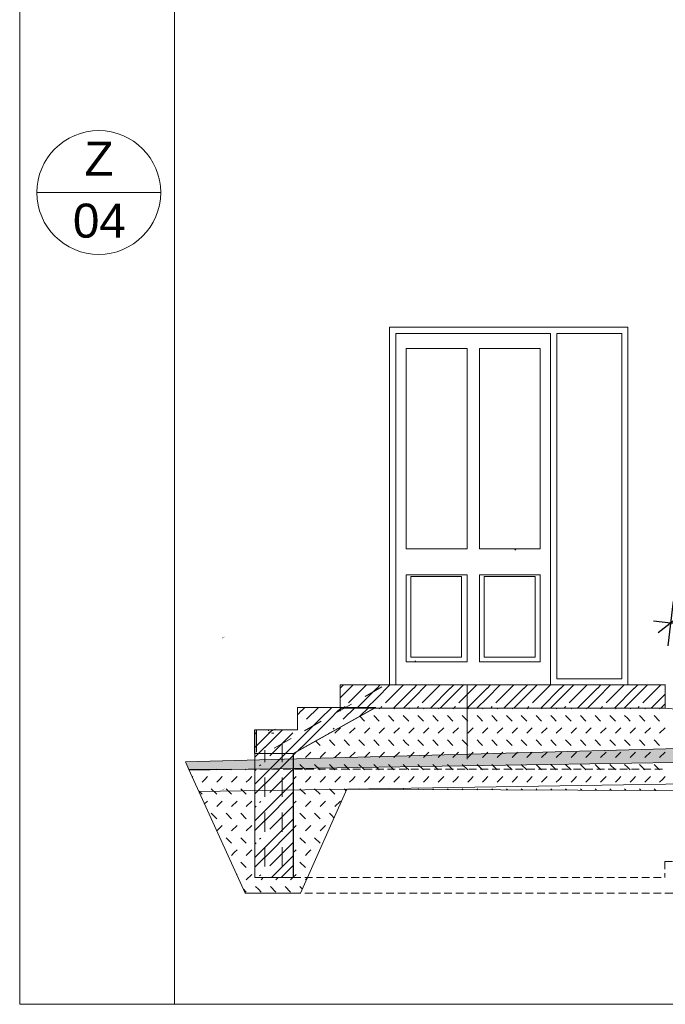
# Model space of a CAD drawing. Header units: millimetres. Extents: x 15381 to 191117, y -190522 to 367005.
# Tile 7 of 79: x 67117 to 71285, y -47272 to -40912. Entities that reach past the tile are written whole.
import ezdxf

# ---------------------------------------------------------------- set-up
doc = ezdxf.new("R2010")
doc.units = ezdxf.units.MM
doc.header["$MEASUREMENT"] = 0
for name, pattern in [('Wipeout_Contour', [1000, 0, -1000]), ('čárkovaná 3', [75, 50, -25]), ('Čárkovaná M', [225, 125, -100])]:
    doc.linetypes.add(name, pattern=pattern)
for name, color, linetype in [('Konstrukce - nenosné', 7, 'Continuous'), ('Konstrukce - nosné', 7, 'Continuous'), ('Nové_Kóty - SP', 7, 'Continuous'), ('Situace - terén', 7, 'Continuous'), ('TZB - VZT', 7, 'Continuous'), ('Výplně - Povrchové', 7, 'Continuous')]:
    doc.layers.add(name, color=color, linetype=linetype)
doc.styles.add('GENEROVANÝ_STYL_1', font='txt')
doc.styles.add('GENEROVANÝ_STYL_7', font='txt')
doc.dimstyles.new('GENEROVANÝ_STYL__6', dxfattribs={"dimtxt": 100, "dimasz": 142.5, "dimexe": 0.18, "dimexo": 150, "dimgap": 0, "dimtad": 1, "dimdec": 0, "dimzin": 0, "dimdsep": 46, "dimtxsty": 'GENEROVANÝ_STYL_7', "dimblk": 'ARROWHEAD_6', "dimblk1": 'ARROWHEAD_6', "dimblk2": 'ARROWHEAD_6', "dimcen": 0.09, "dimclrd": 1, "dimclre": 1, "dimclrt": 1, "dimazin": 0, "dimtfac": 1, "dimtdec": 4, "dimtmove": 0, "dimatfit": 3, "dimfxl": 1, "dimtolj": 1, "dimtzin": 0, "dimarcsym": 0})

# ---------------------------------------------------------------- blocks, each defined once
blk = doc.blocks.new('*X10')
at = {"layer": 'Konstrukce - nenosné', "color": 7, "linetype": 'Continuous', "lineweight": 13}
for p, q in [((69185.2, -45230.5), (69207.1, -45208.6)), ((69185.2, -45293), (69269.6, -45208.6)), ((69240.5, -45324.9), (69356.7, -45208.6)), ((69422.2, -45231.1), (69444.6, -45208.6)), ((69422.2, -45293.6), (69507.1, -45208.6)), ((69478, -45324.9), (69594.2, -45208.6)), ((69659.7, -45231.1), (69682.1, -45208.6)), ((69659.7, -45293.6), (69744.6, -45208.6)), ((69715.5, -45324.9), (69831.7, -45208.6)), ((69897.2, -45231.1), (69919.6, -45208.6)), ((69897.2, -45293.6), (69982.1, -45208.6)), ((69953, -45324.9), (70069.2, -45208.6)), ((70134.7, -45231.1), (70157.1, -45208.6)), ((70134.7, -45293.6), (70219.6, -45208.6)), ((70190.5, -45324.9), (70306.7, -45208.6)), ((70372.2, -45231.1), (70394.6, -45208.6)), ((70372.2, -45293.6), (70457.1, -45208.6)), ((70428, -45324.9), (70544.2, -45208.6)), ((70609.7, -45231.1), (70632.1, -45208.6)), ((70609.7, -45293.6), (70694.6, -45208.6)), ((70665.5, -45324.9), (70781.7, -45208.6)), ((70847.2, -45231.1), (70869.6, -45208.6)), ((70847.2, -45293.6), (70932.1, -45208.6)), ((70903, -45324.9), (71019.2, -45208.6)), ((71084.7, -45231.1), (71107.1, -45208.6)), ((71084.7, -45293.6), (71169.6, -45208.6)), ((71140.5, -45324.9), (71256.7, -45208.6)), ((69293.9, -45358.6), (69422.2, -45230.3)), ((69531.4, -45358.6), (69659.7, -45230.3)), ((69768.9, -45358.6), (69897.2, -45230.3)), ((70006.4, -45358.6), (70134.7, -45230.3)), ((70243.9, -45358.6), (70372.2, -45230.3)), ((70481.4, -45358.6), (70609.7, -45230.3)), ((70718.9, -45358.6), (70847.2, -45230.3)), ((70956.4, -45358.6), (71084.7, -45230.3)), ((71193.9, -45358.6), (71284.8, -45267.7)), ((69210.6, -45354.8), (69217.6, -45347.7)), ((69357.1, -45358.6), (69422.2, -45293.6)), ((69448.1, -45354.8), (69455.1, -45347.7)), ((69594.6, -45358.6), (69659.7, -45293.6)), ((69685.6, -45354.8), (69692.6, -45347.7)), ((69832.1, -45358.6), (69897.2, -45293.6)), ((69923.1, -45354.8), (69930.1, -45347.7)), ((70069.6, -45358.6), (70134.7, -45293.6)), ((70160.6, -45354.8), (70167.6, -45347.7)), ((70307.1, -45358.6), (70372.2, -45293.6)), ((70398.1, -45354.8), (70405.1, -45347.7)), ((70544.6, -45358.6), (70609.7, -45293.6)), ((70635.6, -45354.8), (70642.6, -45347.7)), ((70782.1, -45358.6), (70847.2, -45293.6)), ((70873.1, -45354.8), (70880.1, -45347.7)), ((71019.6, -45358.6), (71084.7, -45293.6)), ((71110.6, -45354.8), (71117.6, -45347.7)), ((71257.1, -45358.6), (71284.8, -45331))]:
    blk.add_line(p, q, dxfattribs=at)
blk = doc.blocks.new('výplň_3_1', base_point=(0, 0))
at = {"layer": 'Konstrukce - nenosné', "color": 7, "linetype": 'Continuous', "lineweight": 13, "flags": 128}
blk.add_lwpolyline([(69240.5, -45208.6), (69185.2, -45208.6), (69185.2, -45358.6), (71284.8, -45358.6), (71284.8, -45208.6), (69265.4, -45208.6)], close=True, dxfattribs=at)
at = {"layer": 'Konstrukce - nenosné', "color": 7, "linetype": 'Continuous', "lineweight": 13}
blk.add_blockref('*X10', (0, 0), dxfattribs=at)
blk = doc.blocks.new('*D59')
at = {"layer": 'Nové_Kóty - SP', "color": 1, "linetype": 'Continuous', "lineweight": 25}
for p, q in [((71303.7, -44956.7), (71338.5, -44668.1)), ((71405.1, -44742.3), (71238.2, -44873.2)), ((71209.9, -44794.3), (71321.6, -44807.8)), ((71321.6, -44807.8), (74254.8, -45161.9)), ((74236.8, -45310.9), (74271.6, -45022.3)), ((74171.3, -45227.4), (74338.2, -45096.5)), ((74254.8, -45161.9), (74366.5, -45175.4))]:
    blk.add_line(p, q, dxfattribs=at)
at = {"layer": 'Nové_Kóty - SP', "color": 1, "lineweight": 25, "insert": (72620.9, -44944.5), "char_height": 100, "attachment_point": 7, "rotation": 353.11476, "style": 'GENEROVANÝ_STYL_7'}
blk.add_mtext('\\A1;{\\pql;\\fArial|b0|i0|c0|p38;2\xa0954}', dxfattribs=at)
blk = doc.blocks.new('ARROWHEAD_6')
at = {"color": 0, "linetype": 'Continuous', "lineweight": 0}
for p, q in [((-0.5, -0.5), (0.5, 0.5)), ((0, 0), (-1, 0))]:
    blk.add_line(p, q, dxfattribs=at)
blk = doc.blocks.new('*X80')
at = {"layer": 'Konstrukce - nenosné', "color": 7, "linetype": 'Continuous', "lineweight": 13}
for p, q in [((68936.9, -45374.9), (68910.2, -45401.6)), ((68959, -45353.6), (68936.9, -45375.7)), ((69046.1, -45353.6), (68968.9, -45430.8)), ((69133.2, -45353.6), (69056, -45430.8)), ((69174.4, -45374.9), (69118.5, -45430.8)), ((69196.5, -45353.6), (69174.4, -45375.7)), ((69283.6, -45353.6), (69206.4, -45430.8)), ((69370.7, -45353.6), (69313.5, -45410.8)), ((69055.3, -45430.8), (68936.9, -45549.2)), ((69118.5, -45430.8), (68936.9, -45612.4)), ((68643.6, -45517.9), (68635.2, -45526.2)), ((68750, -45498.6), (68699.4, -45549.2)), ((68813.2, -45498.6), (68699.4, -45612.4)), ((68881.1, -45517.9), (68731.4, -45667.5)), ((68911, -45488), (68910.2, -45488.7)), ((69118.6, -45517.9), (69113.4, -45523)), ((69148.5, -45488), (69141.4, -45495)), ((68699.4, -45549.2), (68635.2, -45613.3)), ((68936.9, -45549.2), (68818.5, -45667.5)), ((68699.4, -45611.7), (68643.5, -45667.5)), ((68885.3, -45663.3), (68881, -45667.5)), ((68936.9, -45611.7), (68913.3, -45635.2)), ((68643.5, -45667.5), (68635.2, -45675.8)), ((68673.5, -45724.7), (68666.4, -45731.8)), ((68817.8, -45667.5), (68699.4, -45785.9)), ((68881, -45667.5), (68699.4, -45849.2)), ((68643.6, -45754.6), (68635.2, -45763)), ((68699.4, -45785.9), (68635.2, -45850.1)), ((68881.1, -45754.6), (68731.4, -45904.3)), ((68699.4, -45848.4), (68643.5, -45904.3)), ((68885.3, -45837.6), (68818.5, -45904.3)), ((68643.5, -45904.3), (68635.2, -45912.6)), ((68817.8, -45904.3), (68699.4, -46022.7)), ((68881, -45904.3), (68699.4, -46085.9)), ((68885.3, -45900.1), (68881, -45904.3)), ((68673.5, -45961.5), (68666.4, -45968.5)), ((68643.6, -45991.4), (68635.2, -45999.7)), ((68699.4, -46022.7), (68635.2, -46086.8)), ((68881.1, -45991.4), (68731.4, -46141)), ((68699.4, -46085.2), (68643.5, -46141)), ((68885.3, -46074.3), (68818.5, -46141)), ((68643.5, -46141), (68635.2, -46149.3)), ((68817.8, -46141), (68699.4, -46259.4)), ((68881, -46141), (68699.4, -46322.7)), ((68885.3, -46136.8), (68881, -46141)), ((68643.6, -46228.1), (68635.2, -46236.5)), ((68673.5, -46198.2), (68666.4, -46205.3)), ((68881.1, -46228.1), (68731.4, -46377.8)), ((68699.4, -46259.4), (68635.2, -46323.6)), ((68699.4, -46321.9), (68643.5, -46377.8)), ((68885.3, -46311.1), (68818.5, -46377.8)), ((68643.5, -46377.8), (68635.2, -46386.1)), ((68817.8, -46377.8), (68742.4, -46453.2)), ((68881, -46377.8), (68805.6, -46453.2)), ((68885.3, -46373.6), (68881, -46377.8)), ((68673.5, -46435), (68666.4, -46442))]:
    blk.add_line(p, q, dxfattribs=at)
blk = doc.blocks.new('výplň_20_1', base_point=(0, 0))
at = {"layer": 'Konstrukce - nenosné', "color": 7, "linetype": 'Continuous', "lineweight": 13, "flags": 128}
blk.add_lwpolyline([(68635.2, -45498.6), (68635.2, -45652.2), (68635.2, -46453.2), (68885.3, -46453.2), (68885.3, -45651), (68908.1, -45638.2), (69158.1, -45498), (69226.3, -45459.7), (69415.5, -45353.6), (69185.2, -45353.6), (68910.2, -45353.6), (68910.2, -45498.6)], close=True, dxfattribs=at)
at = {"layer": 'Konstrukce - nenosné', "color": 7, "linetype": 'Continuous', "lineweight": 13}
blk.add_blockref('*X80', (0, 0), dxfattribs=at)
blk = doc.blocks.new('*X84')
at = {"layer": 'Výplně - Povrchové', "color": 7, "linetype": 'Continuous', "lineweight": 13}
for p, q in [((69342.7, -45441.8), (69312.4, -45411.4)), ((69438, -45441.8), (69402.7, -45406.4)), ((69438, -45362.9), (69442.3, -45358.6)), ((69533.3, -45441.8), (69498, -45406.4)), ((69533.3, -45362.9), (69537.6, -45358.6)), ((69611, -45424.1), (69593.3, -45406.4)), ((69628.6, -45362.9), (69632.9, -45358.6)), ((69723.9, -45441.8), (69688.6, -45406.4)), ((69723.9, -45362.9), (69728.2, -45358.6)), ((69819.2, -45441.8), (69783.9, -45406.4)), ((69819.2, -45362.9), (69823.5, -45358.6)), ((69914.5, -45441.8), (69879.2, -45406.4)), ((69914.5, -45362.9), (69918.8, -45358.6)), ((70009.8, -45441.8), (69974.5, -45406.4)), ((70009.8, -45362.9), (70014.1, -45358.6)), ((70087.5, -45424.1), (70069.8, -45406.4)), ((70105.1, -45362.9), (70109.4, -45358.6)), ((70200.4, -45441.8), (70165.1, -45406.4)), ((70200.4, -45362.9), (70204.7, -45358.6)), ((70295.7, -45441.8), (70260.4, -45406.4)), ((70295.7, -45362.9), (70300, -45358.6)), ((70391, -45441.8), (70355.7, -45406.4)), ((70391, -45362.9), (70395.3, -45358.6)), ((70486.3, -45441.8), (70451, -45406.4)), ((70486.3, -45362.9), (70490.6, -45358.6)), ((70564, -45424.1), (70546.3, -45406.4)), ((70581.6, -45362.9), (70585.9, -45358.6)), ((70676.9, -45441.8), (70641.6, -45406.4)), ((70676.9, -45362.9), (70681.2, -45358.6)), ((70772.2, -45441.8), (70736.9, -45406.4)), ((70772.2, -45362.9), (70776.5, -45358.6)), ((70867.5, -45441.8), (70832.2, -45406.4)), ((70867.5, -45362.9), (70871.8, -45358.6)), ((70962.8, -45441.8), (70927.5, -45406.4)), ((70962.8, -45362.9), (70967.1, -45358.6)), ((71040.5, -45424.1), (71022.8, -45406.4)), ((71058.1, -45362.9), (71062.4, -45358.6)), ((71153.4, -45441.8), (71118.1, -45406.4)), ((71153.4, -45362.9), (71157.7, -45358.6)), ((71248.7, -45441.8), (71213.4, -45406.4)), ((71248.7, -45362.9), (71253, -45358.6)), ((69628.6, -45441.8), (69611, -45424.1)), ((70105.1, -45441.8), (70087.5, -45424.1)), ((70581.6, -45441.8), (70564, -45424.1)), ((71058.1, -45441.8), (71040.5, -45424.1)), ((69152.1, -45520.7), (69187.5, -45485.3)), ((69247.4, -45520.7), (69282.8, -45485.3)), ((69342.7, -45520.7), (69378.1, -45485.3)), ((69438, -45520.7), (69473.4, -45485.3)), ((69533.3, -45520.7), (69568.7, -45485.3)), ((69628.6, -45520.7), (69664, -45485.3)), ((69723.9, -45520.7), (69759.3, -45485.3)), ((69819.2, -45520.7), (69854.6, -45485.3)), ((69914.5, -45520.7), (69949.9, -45485.3)), ((70009.8, -45520.7), (70045.2, -45485.3)), ((70105.1, -45520.7), (70140.5, -45485.3)), ((70200.4, -45520.7), (70235.8, -45485.3)), ((70295.7, -45520.7), (70331.1, -45485.3)), ((70391, -45520.7), (70426.4, -45485.3)), ((70486.3, -45520.7), (70521.7, -45485.3)), ((70581.6, -45520.7), (70617, -45485.3)), ((70676.9, -45520.7), (70712.3, -45485.3)), ((70772.2, -45520.7), (70807.6, -45485.3)), ((70867.5, -45520.7), (70902.9, -45485.3)), ((70962.8, -45520.7), (70998.2, -45485.3)), ((71058.1, -45520.7), (71093.5, -45485.3)), ((71153.4, -45520.7), (71188.8, -45485.3)), ((71248.7, -45520.7), (71284.1, -45485.3)), ((69056.8, -45599.6), (69028.1, -45570.9)), ((69134.5, -45581.9), (69116.8, -45564.2)), ((69152.1, -45599.6), (69134.5, -45581.9)), ((69247.4, -45599.6), (69212.1, -45564.2)), ((69342.7, -45599.6), (69307.4, -45564.2)), ((69438, -45599.6), (69402.7, -45564.2)), ((69533.3, -45599.6), (69498, -45564.2)), ((69611, -45581.9), (69593.3, -45564.2)), ((69628.6, -45599.6), (69611, -45581.9)), ((69723.9, -45599.6), (69688.6, -45564.2)), ((69819.2, -45599.6), (69783.9, -45564.2)), ((69914.5, -45599.6), (69879.2, -45564.2)), ((70009.8, -45599.6), (69974.5, -45564.2)), ((70087.5, -45581.9), (70069.8, -45564.2)), ((70105.1, -45599.6), (70087.5, -45581.9)), ((70200.4, -45599.6), (70165.1, -45564.2)), ((70295.7, -45599.6), (70260.4, -45564.2)), ((70391, -45599.6), (70355.7, -45564.2)), ((70486.3, -45599.6), (70451, -45564.2)), ((70564, -45581.9), (70546.3, -45564.2)), ((70581.6, -45599.6), (70564, -45581.9)), ((70676.9, -45599.6), (70641.6, -45564.2)), ((70772.2, -45599.6), (70736.9, -45564.2)), ((70867.5, -45599.6), (70832.2, -45564.2)), ((70962.8, -45599.6), (70927.5, -45564.2)), ((71040.5, -45581.9), (71022.8, -45564.2)), ((71058.1, -45599.6), (71040.5, -45581.9)), ((71153.4, -45599.6), (71118.1, -45564.2)), ((71248.7, -45599.6), (71213.4, -45564.2)), ((68883.1, -45661.7), (68901.6, -45643.2)), ((68961.5, -45678.5), (68996.9, -45643.2)), ((69056.8, -45678.5), (69092.2, -45643.2)), ((69152.1, -45678.5), (69187.5, -45643.2)), ((69247.4, -45678.5), (69282.8, -45643.2)), ((69342.7, -45678.5), (69378.1, -45643.2)), ((69438, -45678.5), (69473.4, -45643.2)), ((69533.3, -45678.5), (69568.7, -45643.2)), ((69628.6, -45678.5), (69664, -45643.2)), ((69723.9, -45678.5), (69759.3, -45643.2)), ((69819.2, -45678.5), (69854.6, -45643.2)), ((69914.5, -45678.5), (69949.9, -45643.2)), ((70009.8, -45678.5), (70045.2, -45643.2)), ((70105.1, -45678.5), (70140.5, -45643.2)), ((70200.4, -45678.5), (70235.8, -45643.2)), ((70295.7, -45678.5), (70331.1, -45643.2)), ((70391, -45678.5), (70426.4, -45643.2)), ((70486.3, -45678.5), (70521.7, -45643.2)), ((70581.6, -45678.5), (70617, -45643.2)), ((70676.9, -45678.5), (70712.3, -45643.2)), ((70772.2, -45678.5), (70807.6, -45643.2)), ((70867.5, -45678.5), (70902.9, -45643.2)), ((70962.8, -45678.5), (70998.2, -45643.2)), ((71058.1, -45678.5), (71093.5, -45643.2)), ((71153.4, -45678.5), (71188.8, -45643.2)), ((71248.7, -45678.5), (71284.1, -45643.2)), ((68961.5, -45757.4), (68926.2, -45722.1)), ((69056.8, -45757.4), (69021.5, -45722.1)), ((69134.5, -45739.8), (69116.8, -45722.1)), ((69247.4, -45757.4), (69212.1, -45722.1)), ((69342.7, -45757.4), (69307.4, -45722.1)), ((69438, -45757.4), (69402.7, -45722.1)), ((69533.3, -45757.4), (69498, -45722.1)), ((69611, -45739.8), (69593.3, -45722.1)), ((69723.9, -45757.4), (69688.6, -45722.1)), ((69819.2, -45757.4), (69783.9, -45722.1)), ((69914.5, -45757.4), (69879.2, -45722.1)), ((70009.8, -45757.4), (69974.5, -45722.1)), ((70087.5, -45739.8), (70069.8, -45722.1)), ((70200.4, -45757.4), (70165.1, -45722.1)), ((70295.7, -45757.4), (70260.4, -45722.1)), ((70391, -45757.4), (70355.7, -45722.1)), ((70486.3, -45757.4), (70451, -45722.1)), ((70564, -45739.8), (70546.3, -45722.1)), ((70676.9, -45757.4), (70641.6, -45722.1)), ((70772.2, -45757.4), (70736.9, -45722.1)), ((70867.5, -45757.4), (70832.2, -45722.1)), ((70962.8, -45757.4), (70927.5, -45722.1)), ((71040.5, -45739.8), (71022.8, -45722.1)), ((71153.4, -45757.4), (71118.1, -45722.1)), ((71248.7, -45757.4), (71213.4, -45722.1)), ((68294.4, -45757.4), (68291.2, -45754.2)), ((68389.7, -45757.4), (68386.1, -45753.8)), ((68485, -45757.4), (68481, -45753.4)), ((68580.3, -45757.4), (68575.9, -45753)), ((69152.1, -45757.4), (69134.5, -45739.8)), ((69628.6, -45757.4), (69611, -45739.8)), ((70105.1, -45757.4), (70087.5, -45739.8)), ((70581.6, -45757.4), (70564, -45739.8)), ((71058.1, -45757.4), (71040.5, -45739.8)), ((68232, -45803.4), (68234.5, -45801)), ((68294.4, -45836.4), (68312.1, -45818.7)), ((68312.1, -45818.7), (68329.8, -45801)), ((68389.7, -45836.4), (68407.4, -45818.7)), ((68407.4, -45818.7), (68425.1, -45801)), ((68485, -45836.4), (68502.7, -45818.7)), ((68502.7, -45818.7), (68520.4, -45801)), ((68580.3, -45836.4), (68598, -45818.7)), ((68598, -45818.7), (68615.7, -45801)), ((68883.1, -45819.5), (68883.9, -45818.7)), ((68883.9, -45818.7), (68901.6, -45801)), ((68961.5, -45836.4), (68979.2, -45818.7)), ((68979.2, -45818.7), (68996.9, -45801)), ((69056.8, -45836.4), (69074.5, -45818.7)), ((69074.5, -45818.7), (69092.2, -45801)), ((69152.1, -45836.4), (69169.8, -45818.7)), ((69169.8, -45818.7), (69187.5, -45801)), ((69247.4, -45836.4), (69265.1, -45818.7)), ((69265.1, -45818.7), (69282.8, -45801)), ((69342.7, -45836.4), (69360.4, -45818.7)), ((69360.4, -45818.7), (69378.1, -45801)), ((69438, -45836.4), (69455.7, -45818.7)), ((69455.7, -45818.7), (69473.4, -45801)), ((69533.3, -45836.4), (69551, -45818.7)), ((69551, -45818.7), (69568.7, -45801)), ((69628.6, -45836.4), (69646.3, -45818.7)), ((69646.3, -45818.7), (69664, -45801)), ((69723.9, -45836.4), (69741.6, -45818.7)), ((69741.6, -45818.7), (69759.3, -45801)), ((69819.2, -45836.4), (69836.9, -45818.7)), ((69836.9, -45818.7), (69854.6, -45801)), ((69914.5, -45836.4), (69932.2, -45818.7)), ((69932.2, -45818.7), (69949.9, -45801)), ((70009.8, -45836.4), (70027.5, -45818.7)), ((70027.5, -45818.7), (70045.2, -45801)), ((70105.1, -45836.4), (70122.8, -45818.7)), ((70122.8, -45818.7), (70140.5, -45801)), ((70200.4, -45836.4), (70218.1, -45818.7)), ((70218.1, -45818.7), (70235.8, -45801)), ((70295.7, -45836.4), (70313.4, -45818.7)), ((70313.4, -45818.7), (70331.1, -45801)), ((70391, -45836.4), (70408.7, -45818.7)), ((70408.7, -45818.7), (70426.4, -45801)), ((70486.3, -45836.4), (70504, -45818.7)), ((70504, -45818.7), (70521.7, -45801)), ((70581.6, -45836.4), (70599.3, -45818.7)), ((70599.3, -45818.7), (70617, -45801)), ((70676.9, -45836.4), (70694.6, -45818.7)), ((70694.6, -45818.7), (70712.3, -45801)), ((70772.2, -45836.4), (70789.9, -45818.7)), ((70789.9, -45818.7), (70807.6, -45801)), ((70867.5, -45836.4), (70885.2, -45818.7)), ((70885.2, -45818.7), (70902.9, -45801)), ((70962.8, -45836.4), (70980.5, -45818.7)), ((70980.5, -45818.7), (70998.2, -45801)), ((71058.1, -45836.4), (71075.8, -45818.7)), ((71075.8, -45818.7), (71093.5, -45801)), ((71153.4, -45836.4), (71171.1, -45818.7)), ((71171.1, -45818.7), (71188.8, -45801)), ((71248.7, -45836.4), (71266.4, -45818.7)), ((71266.4, -45818.7), (71284.1, -45801)), ((68294.4, -45915.3), (68273.3, -45894.1)), ((68389.7, -45915.3), (68354.4, -45879.9)), ((68485, -45915.3), (68449.7, -45879.9)), ((68580.3, -45915.3), (68545, -45879.9)), ((68961.5, -45915.3), (68926.2, -45879.9)), ((69056.8, -45915.3), (69021.5, -45879.9)), ((69134.5, -45897.6), (69116.8, -45879.9)), ((69152.1, -45915.3), (69134.5, -45897.6)), ((69224.1, -45891.9), (69212.1, -45879.9)), ((69309.9, -45882.5), (69307.4, -45879.9)), ((69405.7, -45882.9), (69402.7, -45879.9)), ((69501.4, -45883.3), (69498, -45879.9)), ((69597.1, -45883.8), (69593.3, -45879.9)), ((69692.9, -45884.2), (69688.6, -45879.9)), ((69788.6, -45884.6), (69783.9, -45879.9)), ((69884.3, -45885.1), (69879.2, -45879.9)), ((69980.1, -45885.5), (69974.5, -45879.9)), ((70075.8, -45885.9), (70069.8, -45879.9)), ((70171.5, -45886.4), (70165.1, -45879.9)), ((70267.3, -45886.8), (70260.4, -45879.9)), ((70363, -45887.2), (70355.7, -45879.9)), ((70458.7, -45887.7), (70451, -45879.9)), ((70554.5, -45888.1), (70546.3, -45879.9)), ((70650.2, -45888.5), (70641.6, -45879.9)), ((70745.9, -45889), (70736.9, -45879.9)), ((70841.7, -45889.4), (70832.2, -45879.9)), ((70937.4, -45889.8), (70927.5, -45879.9)), ((71033.1, -45890.3), (71022.8, -45879.9)), ((71128.9, -45890.7), (71118.1, -45879.9)), ((71224.6, -45891.1), (71213.4, -45879.9)), ((68311.2, -45977.4), (68329.8, -45958.8)), ((68389.7, -45994.2), (68425.1, -45958.8)), ((68485, -45994.2), (68520.4, -45958.8)), ((68580.3, -45994.2), (68615.7, -45958.8)), ((68883.1, -45977.4), (68901.6, -45958.8)), ((68961.5, -45994.2), (68996.9, -45958.8)), ((69056.8, -45994.2), (69092.2, -45958.8)), ((69152.1, -45994.2), (69187.5, -45958.8)), ((68389.7, -46073.1), (68354.4, -46037.7)), ((68485, -46073.1), (68449.7, -46037.7)), ((68580.3, -46073.1), (68545, -46037.7)), ((68961.5, -46073.1), (68926.2, -46037.7)), ((69056.8, -46073.1), (69021.5, -46037.7)), ((69134.5, -46055.4), (69116.8, -46037.7)), ((69146.4, -46067.3), (69134.5, -46055.4)), ((68390.3, -46151.4), (68425.1, -46116.7)), ((68485, -46152), (68520.4, -46116.7)), ((68580.3, -46152), (68615.7, -46116.7)), ((68883.1, -46135.2), (68901.6, -46116.7)), ((68961.5, -46152), (68996.9, -46116.7)), ((69056.8, -46152), (69092.2, -46116.7)), ((68485, -46230.9), (68449.7, -46195.6)), ((68580.3, -46230.9), (68545, -46195.6)), ((68961.5, -46230.9), (68926.2, -46195.6)), ((69056.8, -46230.9), (69021.5, -46195.6)), ((68485, -46309.9), (68502.7, -46292.2)), ((68502.7, -46292.2), (68520.4, -46274.5)), ((68580.3, -46309.9), (68598, -46292.2)), ((68598, -46292.2), (68615.7, -46274.5)), ((68883.1, -46293), (68883.9, -46292.2)), ((68883.9, -46292.2), (68901.6, -46274.5)), ((68961.5, -46309.9), (68979.2, -46292.2)), ((68979.2, -46292.2), (68996.9, -46274.5)), ((68580.3, -46388.8), (68545, -46353.4)), ((68961.5, -46388.8), (68926.2, -46353.4)), ((68518.8, -46433.9), (68520.4, -46432.3)), ((68580.3, -46467.7), (68615.7, -46432.3)), ((68675.6, -46467.7), (68690.1, -46453.2)), ((68770.9, -46467.7), (68785.4, -46453.2)), ((68866.2, -46467.7), (68880.7, -46453.2)), ((68883.1, -46450.9), (68901.6, -46432.3)), ((68961.5, -46467.7), (68974.7, -46454.5)), ((68580.3, -46546.6), (68561.5, -46527.7)), ((68658, -46528.9), (68640.3, -46511.2)), ((68675.6, -46546.6), (68658, -46528.9)), ((68770.9, -46546.6), (68735.6, -46511.2)), ((68866.2, -46546.6), (68830.9, -46511.2)), ((68942.4, -46527.5), (68926.2, -46511.2))]:
    blk.add_line(p, q, dxfattribs=at)
blk = doc.blocks.new('výplň_22_1', base_point=(0, 0))
at = {"layer": 'Výplně - Povrchové', "color": 7, "linetype": 'Continuous', "lineweight": 13, "flags": 128}
blk.add_lwpolyline([(68209.8, -45754.6), (68573.1, -46553.2), (68931, -46553.2), (69228.5, -45882.1), (73700.2, -45902.4), (73932.7, -46449.5), (74394.7, -46449.5), (74744, -45656.8), (74282.7, -45658.9), (74282.7, -46349.5), (74032.7, -46349.5), (74032.7, -45884.8), (74032.7, -45634.7), (71285.8, -45358.6), (69406.6, -45358.6), (68883.1, -45652.2), (68883.1, -45887.5), (68883.1, -46453.2), (68635.2, -46453.2), (68635.2, -45752.8)], close=True, dxfattribs=at)
at = {"layer": 'Výplně - Povrchové', "color": 7, "linetype": 'Continuous', "lineweight": 13}
blk.add_blockref('*X84', (0, 0), dxfattribs=at)

msp = doc.modelspace()

# ---------------------------------------------------------------- linework, layer by layer
at = {"color": 7, "linetype": 'Continuous', "lineweight": 20}
for p, q in [((67117.4, -19571.8), (67117.4, -47271.8)), ((68117.4, -28303.9), (68117.4, -47271.8)), ((67228, -42028.1), (68028, -42028.1)), ((67117.4, -47271.8), (86117.4, -47271.8)), ((86117.4, -47271.8), (67117.4, -47271.8))]:
    msp.add_line(p, q, dxfattribs=at)
at = {"color": 7, "linetype": 'Continuous', "lineweight": 13}
for p, q in [((69240.5, -45206.1), (69240.8, -45206)), ((68725.3, -45517.7), (68725.6, -45517.5)), ((68725.6, -45517.5), (68726.7, -45516.8)), ((68726.7, -45516.8), (68728.6, -45515.8)), ((68728.6, -45515.8), (68731.1, -45514.4)), ((68731.1, -45514.4), (68734.1, -45512.7)), ((68734.1, -45512.7), (68737.7, -45510.7)), ((68737.7, -45510.7), (68741.6, -45508.4)), ((68741.6, -45508.4), (68745.9, -45506.1)), ((68745.9, -45506.1), (68750.2, -45503.6)), ((68750.2, -45503.6), (68754.5, -45501.2)), ((68754.7, -45501.2), (68750.3, -45503.6)), ((68754.5, -45501.2), (68758.7, -45498.8)), ((68758.9, -45498.8), (68754.7, -45501.2)), ((68758.7, -45498.8), (68762.7, -45496.6)), ((68762.8, -45496.6), (68758.9, -45498.8)), ((68762.7, -45496.6), (68766.3, -45494.6)), ((68766.4, -45494.6), (68762.8, -45496.6)), ((68883.1, -45652.2), (68633.1, -45652.2))]:
    msp.add_line(p, q, dxfattribs=at)
at = {"color": 7, "linetype": 'Continuous', "lineweight": 20}
msp.add_circle((67628, -42028.1), 400, dxfattribs=at)
at = {"layer": 'Konstrukce - nenosné', "color": 7, "linetype": 'Continuous', "lineweight": 13}
for p, q in [((69185.2, -45208.6), (69240.5, -45208.6)), ((69185.2, -45378.6), (69185.2, -45208.6)), ((69265.4, -45208.6), (71282.6, -45208.6)), ((71282.6, -45208.6), (71283, -45208.6)), ((68633.1, -45652.2), (68633.1, -45498.6)), ((68721.4, -45503.6), (68725.3, -45503.6))]:
    msp.add_line(p, q, dxfattribs=at)
at = {"layer": 'Konstrukce - nosné', "color": 7, "linetype": 'Continuous', "lineweight": 13}
for p, q in [((69505, -42938.6), (69505, -42898.6)), ((69505, -42898.6), (71043.5, -42898.6)), ((71043.5, -42898.6), (71043.5, -45208.6)), ((69505, -44208), (69505, -42938.6)), ((69545, -42938.6), (69545, -44207.9)), ((70545, -42938.6), (69545, -42938.6)), ((69545.1, -42938.6), (69545.1, -44207.9)), ((70545, -44205.3), (70545, -42938.6)), ((70585, -42938.6), (70585, -44205.2)), ((70585, -44205.2), (70585, -42938.6)), ((71005, -42938.6), (70585, -42938.6)), ((71005, -44204.1), (71005, -42938.6)), ((69613.1, -44207.7), (69613.1, -43036.6)), ((69613.1, -43036.6), (70005.1, -43036.6)), ((69613.2, -43036.6), (69613.2, -44207.7)), ((70005.1, -43036.6), (70005.1, -44206.7)), ((70085.1, -44206.5), (70085.1, -43036.6)), ((70085.1, -43036.6), (70477.1, -43036.6)), ((70085.2, -43036.6), (70085.2, -44206.5)), ((70477.1, -43036.6), (70477.1, -44205.5)), ((71005, -44494.1), (71005, -44204.1)), ((69505, -44498), (69505, -44208)), ((69545, -44207.9), (69545, -44497.9)), ((69545.1, -44207.9), (69545.1, -44497.9)), ((69613.1, -44328.6), (69613.1, -44207.7)), ((69613.2, -44207.7), (69613.2, -44328.6)), ((70005.1, -44206.7), (70005.1, -44328.6)), ((70085.1, -44328.6), (70085.1, -44206.5)), ((70085.2, -44206.5), (70085.2, -44328.6)), ((70477.1, -44205.5), (70477.1, -44328.6)), ((70545, -44495.3), (70545, -44205.3)), ((70585, -44205.2), (70585, -44495.2)), ((70585, -44495.2), (70585, -44205.2)), ((70005.1, -44328.6), (69613.1, -44328.6)), ((70477.1, -44328.6), (70085.1, -44328.6)), ((70314.6, -44337.9), (70322.9, -44328.6)), ((69505, -44943), (69505, -44498)), ((69545, -44497.9), (69545, -44942.9)), ((69545.1, -44497.9), (69545.1, -44942.9)), ((69613.1, -44942.7), (69613.1, -44497.7)), ((69613.1, -44497.7), (70005.1, -44497.7)), ((69613.2, -44497.7), (69613.2, -44942.7)), ((69969.2, -44508.6), (69643.2, -44508.6)), ((69643.2, -44508.6), (69643.2, -44942.6)), ((69969.2, -44941.8), (69969.2, -44508.6)), ((69969.2, -44508.6), (69969.2, -44941.8)), ((70005.1, -44496.7), (70005.1, -44941.7)), ((70085.1, -44941.5), (70085.1, -44496.5)), ((70085.1, -44497.7), (70477.1, -44497.7)), ((70085.2, -44496.5), (70085.2, -44941.5)), ((70444.2, -44508.6), (70115.2, -44508.6)), ((70115.2, -44508.6), (70115.2, -44941.4)), ((70444.2, -44940.6), (70444.2, -44508.6)), ((70444.2, -44508.6), (70444.2, -44940.6)), ((70477.1, -44495.5), (70477.1, -44940.5)), ((70545, -44940.3), (70545, -44495.3)), ((70585, -44495.2), (70585, -44940.2)), ((70585, -44940.2), (70585, -44495.2)), ((71005, -44939.1), (71005, -44494.1)), ((69505, -45208.6), (69505, -44943)), ((69545, -44942.9), (69545, -45208.6)), ((69545.1, -44942.9), (69545.1, -45208.6)), ((69613.1, -45058.6), (69613.1, -44942.7)), ((69613.2, -44942.7), (69613.2, -45058.6)), ((69643.2, -44942.6), (69643.2, -45028.6)), ((69969.2, -45028.6), (69969.2, -44941.8)), ((69969.2, -44941.8), (69969.2, -45028.6)), ((70005.1, -44941.7), (70005.1, -45058.6)), ((70085.1, -45058.6), (70085.1, -44941.5)), ((70085.2, -44941.5), (70085.2, -45058.6)), ((70115.2, -44941.4), (70115.2, -45028.6)), ((70444.2, -45028.6), (70444.2, -44940.6)), ((70444.2, -44940.6), (70444.2, -45028.6)), ((70477.1, -44940.5), (70477.1, -45058.6)), ((70545, -45208.6), (70545, -44940.3)), ((70585, -44940.2), (70585, -45168.6)), ((70585, -45168.6), (70585, -44940.2)), ((71005, -45168.6), (71005, -44939.1)), ((69643.2, -45028.6), (69969.2, -45028.6)), ((70115.2, -45028.6), (70444.2, -45028.6)), ((70005.1, -45058.6), (69613.1, -45058.6)), ((69667.8, -45058.6), (69673.4, -45052.3)), ((70477.1, -45058.6), (70085.1, -45058.6)), ((70585, -45168.6), (71005, -45168.6))]:
    msp.add_line(p, q, dxfattribs=at)
at = {"layer": 'Situace - terén', "color": 7, "linetype": 'Čárkovaná M', "lineweight": 13}
for p, q in [((68760.3, -45616.8), (69492, -45200.8)), ((68811.3, -46382), (68811.3, -45587.8)), ((68700.6, -46382), (68700.6, -45629.5))]:
    msp.add_line(p, q, dxfattribs=at)
at = {"layer": 'Situace - terén', "color": 7, "linetype": 'Continuous', "lineweight": 13}
msp.add_line((68759.1, -45519.6), (68742, -45519.6), dxfattribs=at)
at = {"layer": 'Situace - terén', "color": 7, "linetype": 'čárkovaná 3', "lineweight": 13}
for p, q in [((68592.3, -45753.2), (71282.6, -45753.2)), ((71282.6, -46349.5), (74524.3, -46349.5)), ((71282.6, -46349.5), (71282.6, -46453.2)), ((68883.1, -46453.2), (71282.6, -46453.2)), ((68883.1, -46553.2), (71471.8, -46553.2))]:
    msp.add_line(p, q, dxfattribs=at)
at = {"layer": 'TZB - VZT', "color": 7, "linetype": 'Continuous', "lineweight": 13}
for p, q in [((71285.8, -45208.6), (69185.2, -45208.6)), ((69185.2, -45208.6), (69185.2, -45353.6)), ((71285.8, -45208.6), (69185.2, -45208.6)), ((69185.2, -45208.6), (69185.2, -45353.6)), ((70005.3, -45208.6), (70005.3, -45688.6)), ((68910.2, -45353.6), (68910.2, -45498.6)), ((69185.2, -45353.6), (68910.2, -45353.6)), ((68910.2, -45353.6), (68910.2, -45498.6)), ((69185.2, -45353.6), (68910.2, -45353.6)), ((68910.2, -45353.6), (68910.2, -45498.6)), ((68910.2, -45498.6), (68635.2, -45498.6)), ((68910.2, -45498.6), (68635.2, -45498.6)), ((68647.1, -45498.6), (68647.1, -45643.6))]:
    msp.add_line(p, q, dxfattribs=at)

# ---------------------------------------------------------------- block references
at = {"layer": 'Konstrukce - nenosné', "color": 7, "linetype": 'Continuous', "lineweight": 13}
for name in ['výplň_3_1', 'výplň_20_1']:
    msp.add_blockref(name, (0, 0), dxfattribs=at)

# ---------------------------------------------------------------- texts
at = {"color": 7, "linetype": 'Continuous', "lineweight": 20, "char_height": 220, "attachment_point": 7, "style": 'GENEROVANÝ_STYL_1'}
for s, insert in [('\\A1;{\\pql;\\fArial|b0|i0|c238|p38;Z}', (67535.4, -41919.3)), ('\\A1;{\\pql;\\fArial|b0|i0|c238|p38;04}', (67461, -42322.8))]:
    msp.add_mtext(s, dxfattribs=dict(at, insert=insert))

# ---------------------------------------------------------------- dimensions: what is measured, and where the dimension line sits
at = {"layer": 'Nové_Kóty - SP', "color": 1, "linetype": 'Continuous', "lineweight": 25}
dim = msp.add_linear_dim(base=(74254.8, -45161.9), p1=(71305.6, -44940.2), p2=(74238.8, -45294.3), angle=353.11476, dimstyle='GENEROVANÝ_STYL__6', dxfattribs=at)
dim.commit()
dim.dimension.update_dxf_attribs({"geometry": '*D59', "text_midpoint": (72797.4, -44915.4), "dimtype": 160, "text_rotation": 353.11476})

# ---------------------------------------------------------------- wipeouts: each hides what was drawn before it
at = {"color": 254, "linetype": 'Wipeout_Contour', "lineweight": 0, "ltscale": 328467.966419}
msp.add_wipeout([(68426.9, -45885.7), (68427.2, -45885.6), (68427.2, -44905.6), (68426.9, -44905.7)], dxfattribs=at)

# ---------------------------------------------------------------- next in the draw order: linework, layer by layer
at = {"color": 254, "linetype": 'Wipeout_Contour', "lineweight": 0, "true_color": 0xe8e8e8}
for p, q in [((68427.2, -44905.6), (68426.9, -44905.7)), ((68426.9, -44905.7), (68426.9, -45885.7)), ((68427.2, -45885.6), (68427.2, -44905.6)), ((68426.9, -45885.7), (68427.2, -45885.6))]:
    msp.add_line(p, q, dxfattribs=at)

# ---------------------------------------------------------------- next in the draw order: wipeouts: each hides what was drawn before it
at = {"color": 254, "linetype": 'Wipeout_Contour', "lineweight": 0, "ltscale": 328469.164522}
msp.add_wipeout([(68427.2, -45885.6), (68428, -45885.2), (68428, -44905.2), (68427.2, -44905.6)], dxfattribs=at)

# ---------------------------------------------------------------- next in the draw order: linework, layer by layer
at = {"color": 254, "linetype": 'Wipeout_Contour', "lineweight": 0, "true_color": 0xe8e8e8}
for p, q in [((68428, -44905.2), (68427.2, -44905.6)), ((68427.2, -44905.6), (68427.2, -45885.6)), ((68428, -45885.2), (68428, -44905.2)), ((68427.2, -45885.6), (68428, -45885.2))]:
    msp.add_line(p, q, dxfattribs=at)

# ---------------------------------------------------------------- next in the draw order: wipeouts: each hides what was drawn before it
at = {"color": 254, "linetype": 'Wipeout_Contour', "lineweight": 0, "ltscale": 328471.261515}
msp.add_wipeout([(68428, -44905.2), (68428, -45885.2), (68429.2, -45884.6), (68429.2, -44904.6)], dxfattribs=at)

# ---------------------------------------------------------------- next in the draw order: linework, layer by layer
at = {"color": 254, "linetype": 'Wipeout_Contour', "lineweight": 0, "true_color": 0xe8e8e8}
for p, q in [((68429.2, -44904.6), (68428, -44905.2)), ((68428, -44905.2), (68428, -45885.2)), ((68429.2, -45884.6), (68429.2, -44904.6)), ((68428, -45885.2), (68429.2, -45884.6))]:
    msp.add_line(p, q, dxfattribs=at)

# ---------------------------------------------------------------- next in the draw order: wipeouts: each hides what was drawn before it
at = {"color": 254, "linetype": 'Wipeout_Contour', "lineweight": 0, "ltscale": 328474.193773}
msp.add_wipeout([(68429.2, -45884.6), (68430.7, -45883.8), (68430.7, -44903.8), (68429.2, -44904.6)], dxfattribs=at)

# ---------------------------------------------------------------- next in the draw order: linework, layer by layer
at = {"color": 254, "linetype": 'Wipeout_Contour', "lineweight": 0, "true_color": 0xe8e8e8}
for p, q in [((68430.7, -44903.8), (68429.2, -44904.6)), ((68430.7, -45883.8), (68430.7, -44903.8)), ((68429.2, -44904.6), (68429.2, -45884.6)), ((68429.2, -45884.6), (68430.7, -45883.8))]:
    msp.add_line(p, q, dxfattribs=at)

# ---------------------------------------------------------------- next in the draw order: wipeouts: each hides what was drawn before it
at = {"color": 254, "linetype": 'Wipeout_Contour', "lineweight": 0, "ltscale": 328477.872246}
msp.add_wipeout([(68430.7, -45883.8), (68432.6, -45882.7), (68432.6, -44902.7), (68430.7, -44903.8)], dxfattribs=at)

# ---------------------------------------------------------------- next in the draw order: linework, layer by layer
at = {"color": 254, "linetype": 'Wipeout_Contour', "lineweight": 0, "true_color": 0xe8e8e8}
for p, q in [((68432.6, -44902.7), (68430.7, -44903.8)), ((68430.7, -44903.8), (68430.7, -45883.8)), ((68432.6, -45882.7), (68432.6, -44902.7)), ((68430.7, -45883.8), (68432.6, -45882.7))]:
    msp.add_line(p, q, dxfattribs=at)

# ---------------------------------------------------------------- next in the draw order: wipeouts: each hides what was drawn before it
at = {"color": 254, "linetype": 'Wipeout_Contour', "lineweight": 0, "ltscale": 328482.185266}
msp.add_wipeout([(68432.6, -45882.7), (68434.8, -45881.5), (68434.8, -44901.5), (68432.6, -44902.7)], dxfattribs=at)

# ---------------------------------------------------------------- next in the draw order: linework, layer by layer
at = {"color": 254, "linetype": 'Wipeout_Contour', "lineweight": 0, "true_color": 0xe8e8e8}
for p, q in [((68434.8, -44901.5), (68432.6, -44902.7)), ((68432.6, -44902.7), (68432.6, -45882.7)), ((68434.8, -45881.5), (68434.8, -44901.5)), ((68432.6, -45882.7), (68434.8, -45881.5))]:
    msp.add_line(p, q, dxfattribs=at)

# ---------------------------------------------------------------- next in the draw order: wipeouts: each hides what was drawn before it
at = {"color": 254, "linetype": 'Wipeout_Contour', "lineweight": 0, "ltscale": 328487.00187}
msp.add_wipeout([(68434.8, -45881.5), (68437.2, -45880.1), (68437.2, -44900.1), (68434.8, -44901.5)], dxfattribs=at)

# ---------------------------------------------------------------- next in the draw order: linework, layer by layer
at = {"color": 7, "linetype": 'Wipeout_Contour', "lineweight": 13}
for p, q in [((68437.2, -44900.1), (68434.8, -44901.5)), ((68437.2, -45880.1), (68437.2, -44900.1)), ((68434.8, -45881.5), (68437.2, -45880.1))]:
    msp.add_line(p, q, dxfattribs=at)
at = {"color": 254, "linetype": 'Wipeout_Contour', "lineweight": 0, "true_color": 0xe8e8e8}
msp.add_line((68434.8, -44901.5), (68434.8, -45881.5), dxfattribs=at)

# ---------------------------------------------------------------- next in the draw order: wipeouts: each hides what was drawn before it
at = {"color": 254, "linetype": 'Wipeout_Contour', "lineweight": 0, "ltscale": 328492.175783}
msp.add_wipeout([(68437.2, -45880.1), (68439.8, -45878.7), (68439.8, -44898.7), (68437.2, -44900.1)], dxfattribs=at)

# ---------------------------------------------------------------- next in the draw order: hatches: boundary and pattern name
at = {"layer": 'Situace - terén', "linetype": 'Continuous', "lineweight": 0}
msp.add_hatch(color=255, dxfattribs=at).paths.add_polyline_path([(71526.8, -45614.2), (68187.7, -45705.9), (68212, -45759.4), (74744, -45656.8), (74742.2, -45545.3), (74284.2, -45547.3), (74285.1, -45649.5), (74032.7, -45649.5), (73483.7, -45583.6), (73251.9, -45587.2), (73251.3, -45587.2)])

# ---------------------------------------------------------------- next in the draw order: linework, layer by layer
at = {"color": 7, "linetype": 'Wipeout_Contour', "lineweight": 13}
for p, q in [((68439.8, -44898.7), (68437.2, -44900.1)), ((68437.2, -44900.1), (68437.2, -45880.1)), ((68439.8, -45878.7), (68439.8, -44898.7)), ((68439.8, -44898.7), (68439.8, -45878.7)), ((68437.2, -45880.1), (68439.8, -45878.7))]:
    msp.add_line(p, q, dxfattribs=at)
at = {"layer": 'Situace - terén', "color": 7, "linetype": 'Continuous', "lineweight": 13}
msp.add_line((74746.1, -45795.4), (68274.6, -45897.1), dxfattribs=at)
at = {"layer": 'Situace - terén', "color": 8, "linetype": 'Continuous', "lineweight": 13, "flags": 128}
msp.add_lwpolyline([(71526.8, -45614.2), (68187.7, -45705.9), (68212, -45759.4), (74744, -45656.8), (74742.2, -45545.3), (74284.2, -45547.3), (74285.1, -45649.5), (74032.7, -45649.5), (73483.7, -45583.6), (73251.9, -45587.2), (73251.3, -45587.2)], close=True, dxfattribs=at)

# ---------------------------------------------------------------- next in the draw order: block references
at = {"layer": 'Výplně - Povrchové', "color": 7, "linetype": 'Continuous', "lineweight": 13}
msp.add_blockref('výplň_22_1', (0, 0), dxfattribs=at)

doc.saveas('drawing.dxf')
